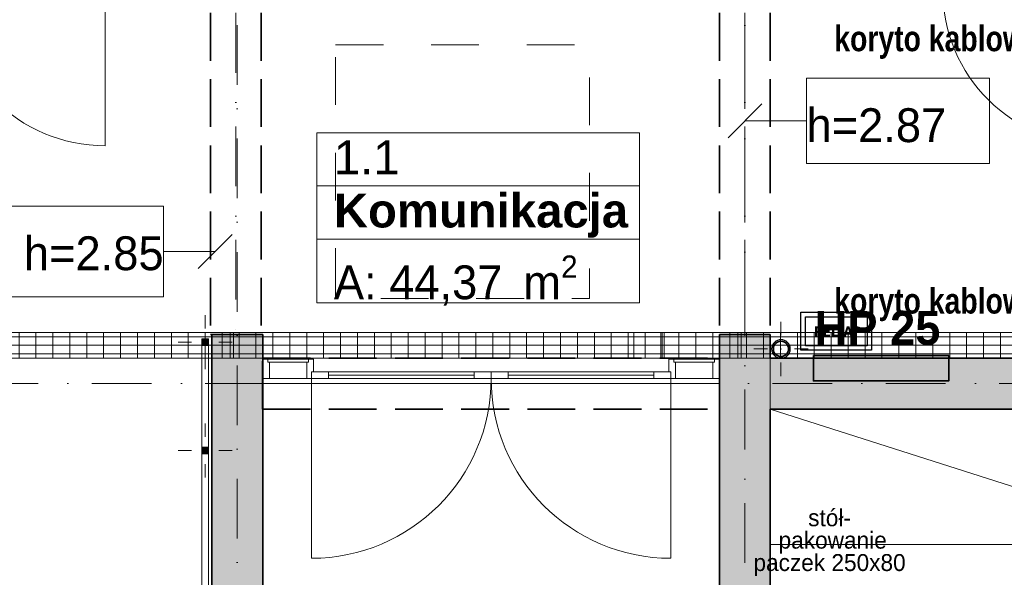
# Model space of a CAD drawing. Header units: millimetres. Extents: x 82175 to 237000, y 24756 to 471700.
# Tile 126 of 256: x 106004 to 111823, y 310335 to 313629. Entities that reach past the tile are written whole.
import ezdxf
from ezdxf.enums import TextEntityAlignment as Align

# ---------------------------------------------------------------- set-up
doc = ezdxf.new("R2010")
doc.units = ezdxf.units.MM
for name, pattern in [('Krawędzie ukryte', [3.912222, 2.822222, -1.09]), ('Kropki i Kreski', [6.702778, 3.527778, -1.763889, 0, -1.411111]), ('Przerywana', [5.644444, 2.822222, -2.822222])]:
    doc.linetypes.add(name, pattern=pattern)
for name, color, linetype, lineweight in [('#_EL - opis', 7, 'Continuous', 20), ('#EL-IT', 4, 'Continuous', 35), ('2DE_PRO_Cblf304L', 30, 'Continuous', 15), ('CP_DETAL', 33, 'Continuous', 9)]:
    doc.layers.add(name, color=color, linetype=linetype, lineweight=lineweight)
for name, color, linetype in [('#EL - PELAP', 196, 'Continuous'), ('- strefy pomieszczeń', 8, 'Continuous'), ('2D - Ogólne', 8, 'Continuous'), ('Drzwi Archicad', 8, 'Continuous'), ('Instalacje - Wod_Kan', 8, 'Continuous'), ('Konstrukcja - Belki', 8, 'Continuous'), ('Konstrukcja - Siatka mod', 8, 'Continuous'), ('Konstrukcja - Stropy', 8, 'Continuous'), ('Konstrukcja - Ściany nośne wew..P', 8, 'Continuous'), ('Opisy - Etykiety', 8, 'Continuous'), ('Opisy - Tekst', 8, 'Continuous'), ('Wnętrze - Umeblowanie', 8, 'Continuous')]:
    doc.layers.add(name, color=color, linetype=linetype)
doc.styles.add('CP_ATTR', font='ARIAL.TTF')
doc.styles.add('OP_100', font='ARIALN.TTF', dxfattribs={"width": 0.8, "height": 20})
doc.styles.get("Standard").update_dxf_attribs({"font": 'arial.ttf'})
doc.styles.add('STYL_AUTOMATYCZNY_1', font='arial.ttf')
doc.styles.add('STYL_AUTOMATYCZNY_2', font='arial.ttf')
doc.styles.add('STYL_AUTOMATYCZNY_5', font='txt')
doc.styles.add('STYL_AUTOMATYCZNY_6', font='txt')
doc.styles.add('STYL_AUTOMATYCZNY_9', font='txt')

# ---------------------------------------------------------------- blocks, each defined once
blk = doc.blocks.new('2Dcblfmark100')
at = {"color": 3}
for p, q in [((-10, -50), (-10, 50)), ((10, -50), (10, 50))]:
    blk.add_line(p, q, dxfattribs=at)
blk = doc.blocks.new('2dcblf_korcf105v_b150_h105_5dp5760')
at = {"layer": 'CP_DETAL'}
h = blk.add_hatch(dxfattribs=at)
h.set_pattern_fill('_USER', color=256, scale=100, angle=90, style=0, pattern_type=0)
h.set_pattern_definition([(90, (-3e-14, 0), (-100, 6e-15), [])])
h.paths.add_polyline_path([(0, 75), (12170, 75), (12170, -75), (0, -75)])
for p, q in [((0, 75), (12170, 75)), ((12170, -75), (12170, 75)), ((0, -75), (12170, -75))]:
    blk.add_line(p, q)
for p, q in [((12170, 50), (0, 50)), ((0, 0), (12170, 0)), ((12170, -50), (0, -50))]:
    blk.add_line(p, q, dxfattribs=at)
at = {"yscale": 1.5}
for p in [(6000, 0), (9000, 0), (12000, 0)]:
    blk.add_blockref('2Dcblfmark100', p, dxfattribs=at)
at = {"linetype": 'ByBlock', "style": 'CP_ATTR', "flags": 9}
for tag in ['NAME', 'NUMBER', 'GROUP', 'ORDER-NO', 'PRODUCER', 'COUPLERS', 'MOUNTDIST', 'MOUNTINGS', 'OTHER', 'WEIGHT', 'DIVIDER', 'COVER']:
    blk.add_attdef(tag, text='', height=0.00005, dxfattribs=at).set_placement((-0.1, 0), align=Align.MIDDLE_LEFT)
blk = doc.blocks.new('16C009C')
blk.add_lwpolyline([(-39.6, -170.5), (-404.1, -170.5), (-404.1, 0), (-39.6, 0)], close=True)
at = {"insert": (-72.6, -86.7), "char_height": 60, "width": 184.866, "attachment_point": 6}
blk.add_mtext('\\fTahoma|b1|i0|c238;\\A1;PEL-AP', dxfattribs=at)
blk = doc.blocks.new('pel-ap')
at = {"layer": '#EL - PELAP', "color": 2}
blk.add_lwpolyline([(208.5, -209.4), (-209.7, -209.4), (-209.7, 14.9), (208.5, 14.9)], close=True, dxfattribs=at)
at = {"layer": '#EL - PELAP', "color": 2, "rotation": 359.9999999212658}
blk.add_blockref('16C009C', (221.2, -12), dxfattribs=at)

msp = doc.modelspace()

# ---------------------------------------------------------------- hatches: boundary and pattern name
at = {"linetype": 'Continuous', "lineweight": 25}
msp.add_hatch(color=8, dxfattribs=at).paths.add_polyline_path([(110694.9, 311645.1), (110694.9, 311495.1), (111494.9, 311495.1), (111494.9, 311645.1)])
at = {"layer": 'Instalacje - Wod_Kan', "linetype": 'Continuous', "lineweight": 13}
for points in [[(107080, 311703.8), (107120, 311703.8), (107120, 311743.8), (107080, 311743.8)], [(107080, 311063.8), (107120, 311063.8), (107120, 311103.8), (107080, 311103.8)]]:
    msp.add_hatch(color=8, dxfattribs=at).paths.add_polyline_path(points)
h = msp.add_hatch(color=8, dxfattribs=at)
h.paths.add_polyline_path([(110503, 311738.9, 0.414214), (110448, 311683.9, 0.414214), (110503, 311628.9, 0.414214), (110558, 311683.9, 0.414214)])
h.paths.add_polyline_path([(110503, 311638.9, -1), (110503, 311728.9, -1)], flags=0)
at = {"layer": 'Konstrukcja - Ściany nośne wew..P', "linetype": 'Continuous', "lineweight": 13}
for points in [[(107140, 311768.9), (107140, 305778.8), (107440, 305778.8), (107440, 311768.9)], [(110440, 311768.9), (110140, 311768.9), (110140, 311628.9), (110440, 311628.9)], [(114360, 311628.9), (110140, 311628.9), (110140, 311328.9), (114360, 311328.9)], [(110440, 311328.9), (110140, 311328.9), (110140, 305778.8), (110440, 305778.8)]]:
    msp.add_hatch(color=8, dxfattribs=at).paths.add_polyline_path(points)

# ---------------------------------------------------------------- linework, layer by layer
at = {"layer": '- strefy pomieszczeń', "color": 8, "linetype": 'Continuous', "lineweight": 13, "ltscale": 100}
for p, q in [((107760.6, 312961.6), (109667.8, 312961.6)), ((107760.6, 312647.3), (107760.6, 312961.6)), ((109667.8, 312961.6), (109667.8, 312647.3)), ((109667.8, 312647.3), (107760.6, 312647.3)), ((107760.6, 312647.3), (109667.8, 312647.3)), ((107760.6, 312333), (107760.6, 312647.3)), ((109667.8, 312647.3), (109667.8, 312333)), ((109667.8, 312333), (107760.6, 312333)), ((107760.6, 312333), (109667.8, 312333)), ((107760.6, 311956.5), (107760.6, 312333)), ((109667.8, 312333), (109667.8, 311956.5)), ((109667.8, 311956.5), (107760.6, 311956.5))]:
    msp.add_line(p, q, dxfattribs=at)
at = {"color": 8, "linetype": 'Przerywana', "lineweight": 13, "ltscale": 100}
for p, q in [((107080, 311703.8), (107080, 311103.8)), ((107080, 311703.8), (107120, 311703.8)), ((107080, 311703.7), (107080, 311103.7)), ((107080, 311703.7), (107120, 311703.7)), ((107120, 311703.8), (107120, 311103.8)), ((107120, 311703.7), (107120, 311103.7)), ((107080, 311103.8), (107120, 311103.8)), ((107080, 311103.7), (107120, 311103.7)), ((107080, 311063.8), (107080, 310063.8)), ((107080, 311063.8), (107120, 311063.8)), ((107080, 311063.7), (107080, 310063.7)), ((107080, 311063.7), (107120, 311063.7)), ((107120, 311063.8), (107120, 310063.8)), ((107120, 311063.7), (107120, 310063.7))]:
    msp.add_line(p, q, dxfattribs=at)
at = {"color": 8, "linetype": 'Continuous', "lineweight": 13, "ltscale": 100}
for p, q in [((107080, 311703.8), (107080, 311103.8)), ((107080, 311703.8), (107120, 311703.8)), ((107120, 311703.8), (107120, 311103.8)), ((107080, 311103.8), (107120, 311103.8)), ((107080, 311063.8), (107080, 310063.8)), ((107080, 311063.8), (107120, 311063.8)), ((107120, 311063.8), (107120, 310063.8))]:
    msp.add_line(p, q, dxfattribs=at)
at = {"color": 8, "linetype": 'Continuous', "lineweight": 35, "ltscale": 100, "flags": 128}
msp.add_lwpolyline([(110694.9, 311645.1), (110694.9, 311495.1), (111494.9, 311495.1), (111494.9, 311645.1)], close=True, dxfattribs=at)
at = {"layer": '2D - Ogólne', "color": 8, "linetype": 'Przerywana', "lineweight": 13, "ltscale": 100, "flags": 128}
msp.add_lwpolyline([(107871.2, 313481.3), (109371.2, 313481.3), (109371.2, 311981.3), (107871.2, 311981.3)], close=True, dxfattribs=at)
at = {"layer": 'Drzwi Archicad', "color": 8, "linetype": 'Continuous', "lineweight": 13, "ltscale": 100}
for p, q in [((106508.4, 313808.9), (106508.4, 312884.9)), ((107470, 311623.9), (107440, 311623.9)), ((107440, 311623.9), (107440, 311508.9)), ((107470, 311605.9), (107470, 311623.9)), ((107710, 311623.9), (107710, 311605.9)), ((107740, 311623.9), (107710, 311623.9)), ((107740, 311548.9), (107740, 311623.9)), ((109840, 311623.9), (109840, 311548.9)), ((109870, 311623.9), (109840, 311623.9)), ((109870, 311605.9), (109870, 311623.9)), ((110140, 311623.9), (110110, 311623.9)), ((110110, 311623.9), (110110, 311605.9)), ((110140, 311508.9), (110140, 311623.9)), ((107480, 311605.9), (107470, 311605.9)), ((107480, 311508.9), (107480, 311605.9)), ((107480, 311605.9), (107700, 311605.9)), ((107710, 311605.9), (107700, 311605.9)), ((107700, 311605.9), (107700, 311508.9)), ((109880, 311605.9), (109870, 311605.9)), ((109880, 311508.9), (109880, 311605.9)), ((110100, 311605.9), (109880, 311605.9)), ((110110, 311605.9), (110100, 311605.9)), ((110100, 311605.9), (110100, 311508.9)), ((107440, 311508.9), (107480, 311508.9)), ((107480, 311508.9), (107700, 311508.9)), ((107700, 311508.9), (107728, 311508.9)), ((107728, 311508.9), (107728, 311548.9)), ((107728, 311548.9), (107740, 311548.9)), ((107728, 311548.9), (107828, 311548.9)), ((107728, 311508.9), (107728, 311548.9)), ((107728, 311508.9), (107728, 310446.9)), ((107828, 311508.9), (107728, 311508.9)), ((107828, 311548.9), (107828, 311508.9)), ((108690, 311528.9), (107828, 311528.9)), ((108690, 311508.9), (108690, 311548.9)), ((108690, 311548.9), (108790, 311548.9)), ((108790, 311508.9), (108690, 311508.9)), ((108790, 311548.9), (108790, 311508.9)), ((108890, 311548.9), (108790, 311548.9)), ((108790, 311548.9), (108790, 311508.9)), ((108790, 311508.9), (108890, 311508.9)), ((108890, 311508.9), (108890, 311548.9)), ((108890, 311528.9), (109752, 311528.9)), ((109852, 311548.9), (109752, 311548.9)), ((109752, 311548.9), (109752, 311508.9)), ((109752, 311508.9), (109852, 311508.9)), ((109840, 311548.9), (109852, 311548.9)), ((109852, 311548.9), (109852, 311508.9)), ((109852, 311508.9), (109852, 311548.9)), ((109852, 311508.9), (109852, 310446.9)), ((109852, 311508.9), (109880, 311508.9)), ((109880, 311508.9), (110100, 311508.9)), ((110100, 311508.9), (110140, 311508.9))]:
    msp.add_line(p, q, dxfattribs=at)
at = {"layer": 'Drzwi Archicad', "color": 8, "linetype": 'Continuous', "lineweight": 35, "ltscale": 100}
for p, q in [((107440, 311623.9), (107440, 311628.9)), ((107440, 311508.9), (107440, 311623.9)), ((107440, 311508.9), (107440, 311623.9)), ((110140, 311623.9), (110140, 311628.9)), ((110140, 311508.9), (110140, 311623.9)), ((110140, 311508.9), (110140, 311623.9)), ((107440, 311328.9), (107440, 311508.9)), ((110140, 311328.9), (110140, 311508.9))]:
    msp.add_line(p, q, dxfattribs=at)
at = {"layer": 'Drzwi Archicad', "color": 8, "linetype": 'Continuous', "lineweight": 13, "ltscale": 100, "flags": 128}
for points in [[(107710, 311623.9), (107470, 311623.9), (107470, 311605.9), (107710, 311605.9)], [(109870, 311623.9), (110110, 311623.9), (110110, 311605.9), (109870, 311605.9)], [(107480, 311508.9), (107700, 311508.9), (107700, 311605.9), (107480, 311605.9)], [(109880, 311605.9), (110100, 311605.9), (110100, 311508.9), (109880, 311508.9)], [(108690, 311528.9), (107828, 311528.9), (107828, 311548.9), (108690, 311548.9)], [(108690, 311508.9), (107828, 311508.9), (107828, 311528.9), (108690, 311528.9)], [(108890, 311528.9), (109752, 311528.9), (109752, 311548.9), (108890, 311548.9)], [(108890, 311508.9), (109752, 311508.9), (109752, 311528.9), (108890, 311528.9)]]:
    msp.add_lwpolyline(points, close=True, dxfattribs=at)
at = {"layer": 'Drzwi Archicad', "color": 8, "linetype": 'Continuous', "lineweight": 13, "ltscale": 100}
for centre, radius, start, end in [((106508.4, 313808.9), 924, 180, 270), ((112382.1, 313808.9), 924, 180, 270), ((107728, 311508.9), 1062, 270, 0), ((109852, 311508.9), 1062, 180, 270)]:
    msp.add_arc(centre, radius, start, end, dxfattribs=at)
at = {"layer": 'Instalacje - Wod_Kan', "color": 8, "linetype": 'Continuous', "lineweight": 13, "ltscale": 100}
for p, q in [((107100, 311803.8), (107100, 311883.8)), ((107020, 311723.8), (106940, 311723.8)), ((107180, 311723.8), (107260, 311723.8)), ((107100, 311643.8), (107100, 311563.8)), ((107100, 311163.8), (107100, 311243.8)), ((107020, 311083.8), (106940, 311083.8)), ((107180, 311083.8), (107260, 311083.8)), ((107100, 311003.8), (107100, 310923.8))]:
    msp.add_line(p, q, dxfattribs=at)
at = {"layer": 'Instalacje - Wod_Kan', "color": 8, "linetype": 'Continuous', "lineweight": 0, "ltscale": 100}
for p, q in [((110503, 311763.9), (110503, 311843.9)), ((110423, 311683.9), (110343, 311683.9)), ((110583, 311683.9), (110663, 311683.9)), ((110503, 311603.9), (110503, 311523.9))]:
    msp.add_line(p, q, dxfattribs=at)
at = {"layer": 'Instalacje - Wod_Kan', "color": 8, "linetype": 'Continuous', "lineweight": 13, "ltscale": 100, "flags": 128}
for points in [[(107080, 311703.8), (107120, 311703.8), (107120, 311743.8), (107080, 311743.8)], [(107080, 311063.8), (107120, 311063.8), (107120, 311103.8), (107080, 311103.8)]]:
    msp.add_lwpolyline(points, close=True, dxfattribs=at)
at = {"layer": 'Instalacje - Wod_Kan', "color": 8, "linetype": 'Continuous', "lineweight": 25, "ltscale": 100, "flags": 128}
msp.add_lwpolyline([(110503, 311738.9, 0.414214), (110448, 311683.9, 0.414214), (110503, 311628.9, 0.414214), (110558, 311683.9, 0.414214)], format="xyb", close=True, dxfattribs=at)
at = {"layer": 'Instalacje - Wod_Kan', "color": 8, "linetype": 'Continuous', "lineweight": 35, "ltscale": 100, "flags": 128}
msp.add_lwpolyline([(110503, 311638.9, -1), (110503, 311728.9, -1)], format="xyb", close=True, dxfattribs=at)
at = {"layer": 'Instalacje - Wod_Kan', "color": 8, "linetype": 'Continuous', "lineweight": 13, "ltscale": 100}
for p in [(107100, 311723.8), (107100, 311083.8)]:
    msp.add_point(p, dxfattribs=at)
at = {"layer": 'Instalacje - Wod_Kan', "color": 8, "linetype": 'Continuous', "lineweight": 0, "ltscale": 100}
msp.add_point((110503, 311683.9), dxfattribs=at)
at = {"layer": 'Konstrukcja - Belki', "color": 8, "linetype": 'Krawędzie ukryte', "lineweight": 35, "ltscale": 100}
for p, q in [((107131.8, 313668.9), (107131.8, 311769.5)), ((107431.8, 313668.9), (107431.8, 311769.5)), ((110140, 313668.9), (110140, 311769.5)), ((110440, 313668.9), (110440, 311769.5)), ((107131.8, 311769.5), (107431.8, 311769.5)), ((110140, 311769.5), (110440, 311769.5)), ((107439.8, 311628.9), (110139.8, 311628.9)), ((107439.8, 311328.9), (107439.8, 311628.9)), ((110139.8, 311328.9), (110139.8, 311628.9)), ((107439.8, 311328.9), (110139.8, 311328.9))]:
    msp.add_line(p, q, dxfattribs=at)
at = {"layer": 'Konstrukcja - Belki', "color": 8, "linetype": 'Kropki i Kreski', "lineweight": 13, "ltscale": 100}
for p, q in [((107281.8, 313668.9), (107281.8, 311769.5)), ((110290, 313668.9), (110290, 311769.5)), ((107439.8, 311478.9), (110139.8, 311478.9))]:
    msp.add_line(p, q, dxfattribs=at)
at = {"layer": 'Konstrukcja - Siatka mod', "color": 8, "linetype": 'Kropki i Kreski', "lineweight": 13, "ltscale": 100}
for p, q in [((107290, 305200), (107290, 322164.8)), ((110290, 322169.5), (110290, 305200)), ((93022.5, 311478.9), (122467, 311478.9))]:
    msp.add_line(p, q, dxfattribs=at)
at = {"layer": 'Konstrukcja - Stropy', "color": 8, "linetype": 'Continuous', "lineweight": 13, "ltscale": 100, "flags": 128}
for points in [[(122510, 319058.9), (95470, 319058.9), (95470, 306578.9), (107140, 306578.9), (107140, 311628.9), (110440, 311628.9), (110440, 306578.9), (122510, 306578.9)], [(107440, 310030.9), (108740, 310030.9), (108740, 309932), (110140, 309932), (110140, 311628.9), (107440, 311628.9)]]:
    msp.add_lwpolyline(points, close=True, dxfattribs=at)
at = {"layer": 'Konstrukcja - Ściany nośne wew..P', "color": 8, "linetype": 'Continuous', "lineweight": 35, "ltscale": 100}
for p, q in [((107440, 311623.9), (107440, 311628.9)), ((107440, 311508.9), (107440, 311623.9)), ((110140, 311623.9), (110140, 311628.9)), ((110140, 311508.9), (110140, 311623.9)), ((107440, 311328.9), (107440, 311508.9)), ((110140, 311328.9), (110140, 311508.9))]:
    msp.add_line(p, q, dxfattribs=at)
at = {"layer": 'Konstrukcja - Ściany nośne wew..P', "color": 8, "linetype": 'Continuous', "lineweight": 35, "ltscale": 100, "flags": 128}
for points in [[(107140, 311768.9), (107140, 306578.9)], [(107440, 311768.9), (107140, 311768.9)], [(107440, 311628.9), (107440, 311768.9)], [(110140, 311768.9), (110140, 311628.9)], [(110440, 311768.9), (110140, 311768.9)], [(110440, 311628.9), (110440, 311768.9)], [(114360, 311628.9), (110440, 311628.9)], [(107440, 305778.8), (107440, 311328.9)], [(110140, 311328.9), (110140, 305778.8)], [(110440, 306578.9), (110440, 311328.9)], [(110440, 311328.9), (114360, 311328.9)]]:
    msp.add_lwpolyline(points, dxfattribs=at)
at = {"layer": 'Opisy - Etykiety', "color": 8, "linetype": 'Continuous', "lineweight": 13, "ltscale": 100}
for p, q in [((111735.9, 313284.7), (110654.1, 313284.7)), ((110654.1, 313284.7), (110654.1, 312778.7)), ((111735.9, 312778.7), (111735.9, 313284.7)), ((110390, 313131.7), (110190, 312931.7)), ((110290, 313031.7), (110654.1, 313031.7)), ((110654.1, 312778.7), (111735.9, 312778.7))]:
    msp.add_line(p, q, dxfattribs=at)
at = {"layer": 'Opisy - Etykiety', "color": 8, "linetype": 'Continuous', "lineweight": 20, "ltscale": 100}
for p, q in [((106854.2, 312528.1), (105822.7, 312528.1)), ((106854.2, 311991.6), (106854.2, 312528.1)), ((107059.2, 312159.9), (107259.2, 312359.9)), ((107159.2, 312259.9), (106854.2, 312259.9)), ((105822.7, 311991.6), (106854.2, 311991.6))]:
    msp.add_line(p, q, dxfattribs=at)
at = {"layer": 'Wnętrze - Umeblowanie', "color": 8, "linetype": 'Continuous', "lineweight": 13, "ltscale": 100}
msp.add_line((110440, 311328.9), (112940, 310528.9), dxfattribs=at)
at = {"layer": 'Wnętrze - Umeblowanie', "color": 8, "linetype": 'Continuous', "lineweight": 13, "ltscale": 100, "flags": 128}
msp.add_lwpolyline([(110440, 311328.9), (112940, 311328.9), (112940, 310528.9), (110440, 310528.9)], close=True, dxfattribs=at)

# ---------------------------------------------------------------- block references
at = {"layer": '#EL-IT', "rotation": 360}
msp.add_blockref('pel-ap', (110830.4, 311885.7), dxfattribs=at)
at = {"layer": '2DE_PRO_Cblf304L', "rotation": 180}
for p in [(116257.7, 311705.4), (121803.3, 311705.4)]:
    msp.add_blockref('2dcblf_korcf105v_b150_h105_5dp5760', p, dxfattribs=at)

# ---------------------------------------------------------------- texts
at = {"layer": '#_EL - opis', "char_height": 150, "width": 13225.251, "attachment_point": 1, "style": 'OP_100'}
for insert in [(110818, 313592.9), (110818, 312042.9)]:
    msp.add_mtext('\\fArial|b1|i0|c238|p34;koryto kablowe 150H100 montowane na wysokość 2,35m (spód koryta)', dxfattribs=dict(at, insert=insert))
at = {"layer": '- strefy pomieszczeń', "color": 8, "linetype": 'Continuous', "lineweight": 13, "char_height": 200, "attachment_point": 1}
for s, insert, style in [('\\A1;{\\pql;\\pt0,100;\\fArial|b0|i0|c238|p0;\\W1.000000;1.1\\fArial|b0|i0|c238|p0;\\W1.000000;\\A1{\\H.66x;\\S^  ;}\\fArial|b0|i0|c238|p0;\\W1.000000;\\fArial|b0|i0|c238|p0;\\W1.000000;\\A1{\\H.66x;\\S^  ;}}', (107860.6, 312915.8), 'STYL_AUTOMATYCZNY_1'), ('\\A1;{\\pql;\\pt0,100;\\fArial|b1|i0|c238|p0;\\W1.000000;Komunikacja\\fArial|b1|i0|c238|p0;\\W1.000000;\\A1{\\H.66x;\\S^  ;}\\fArial|b1|i0|c238|p0;\\W1.000000;\\fArial|b1|i0|c238|p0;\\W1.000000;\\A1{\\H.66x;\\S^  ;}}', (107860.6, 312601.6), 'STYL_AUTOMATYCZNY_2'), ('\\A1;{\\pql;\\pt0,500;\\fGeneva CE|b0|i0|c0|p0;\\W1.000000;A: 44,37\\fGeneva CE|b0|i0|c0|p0;\\W1.000000;\\A1{\\H.66x;\\S^  ;}\\fGeneva CE|b0|i0|c0|p0;\\W1.000000; m\\fGeneva CE|b0|i0|c0|p0;\\W1.000000;\\A1{\\H.66x;\\S2^  ;}}', (107860.6, 312236.1), 'STYL_AUTOMATYCZNY_6')]:
    msp.add_mtext(s, dxfattribs=dict(at, insert=insert, style=style))
at = {"layer": 'Opisy - Etykiety', "color": 8, "linetype": 'Continuous', "lineweight": 13, "insert": (110654.1, 313004.5), "char_height": 200.007, "attachment_point": 4, "style": 'STYL_AUTOMATYCZNY_5'}
msp.add_mtext('\\A1;{\\pql;\\fGeneva|b0|i0|c0|p0;\\W1.000000;h=\\fGeneva CE|b0|i0|c0|p0;\\H0.999967x;\\W1.000000;2.87}', dxfattribs=at)
at = {"layer": 'Opisy - Etykiety', "color": 8, "linetype": 'Continuous', "lineweight": 20, "insert": (106854.2, 312247.9), "char_height": 200, "attachment_point": 6, "style": 'STYL_AUTOMATYCZNY_5'}
msp.add_mtext('\\A1;{\\pqr;\\fGeneva|b0|i0|c0|p0;\\W1.000000;h=\\fGeneva CE|b0|i0|c0|p0;\\W1.000000;2.\\fGeneva CE|b0|i0|c0|p0;\\W1.000000;85}', dxfattribs=at)
at = {"layer": 'Opisy - Tekst', "color": 8, "linetype": 'Continuous', "lineweight": 35, "insert": (110701.9, 311908.4), "char_height": 200, "attachment_point": 1, "style": 'STYL_AUTOMATYCZNY_9'}
msp.add_mtext('\\A1;{\\pql;\\fGeneva CE|b1|i0|c0|p0;\\W1.000000;HP 25}', dxfattribs=at)
at = {"layer": 'Opisy - Tekst', "color": 8, "linetype": 'Continuous', "lineweight": 13, "insert": (110790.1, 310736.4), "char_height": 100, "width": 1110.447, "attachment_point": 2, "line_spacing_factor": 0.793645, "style": 'STYL_AUTOMATYCZNY_6'}
msp.add_mtext('\\A1;{\\pqc;\\fGeneva CE|b0|i0|c0|p0;\\W1.000000;stół-\\P\\pqc;\\fGeneva CE|b0|i0|c0|p0;\\W1.000000; pakowanie paczek 250x80 }', dxfattribs=at)

doc.saveas('drawing.dxf')
